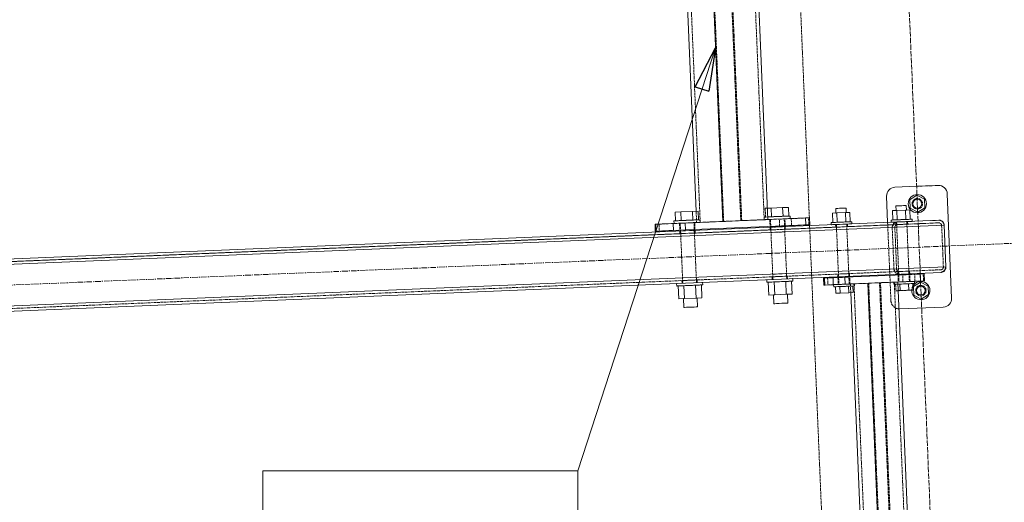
# Model space of a CAD drawing. Header units: millimetres. Extents: x -15129 to 9171, y -18789 to 5877.
# Tile 93 of 256: x -10684 to -9551, y -9820 to -9265. Entities that reach past the tile are written whole.
import ezdxf

# ---------------------------------------------------------------- set-up
doc = ezdxf.new("R2010")
doc.units = ezdxf.units.MM
for name, pattern in [('ACAD_ISO02W100', [15, 12, -3]), ('ACAD_ISO04W100', [30, 24, -3, 0, -3]), ('CENTER', [50.8, 31.75, -6.35, 6.35, -6.35])]:
    doc.linetypes.add(name, pattern=pattern)
for name, color, linetype in [('AS_Belki', 145, 'Continuous'), ('AS_Blachy', 30, 'Continuous'), ('AS_Kotwy', 9, 'Continuous'), ('AS_Sciany betonowe', 252, 'Continuous'), ('AS_Siatki', 72, 'Continuous'), ('AS_Sruby', 9, 'Continuous')]:
    doc.layers.add(name, color=color, linetype=linetype)

msp = doc.modelspace()

# ---------------------------------------------------------------- linework, layer by layer
at = {"color": 7, "lineweight": 13}
msp.add_line((-9883.3, -9296.8), (-10041.5, -9783.4), dxfattribs=at)
at = {"color": 0, "linetype": 'ByBlock', "lineweight": -2}
for p, q in [((-9906.7, -9341.7), (-9883.3, -9296.8)), ((-9883.3, -9296.8), (-9890.8, -9346.9)), ((-9906.7, -9341.7), (-9890.8, -9346.9))]:
    msp.add_line(p, q, dxfattribs=at)
at = {"color": 5, "linetype": 'CENTER', "lineweight": 13, "ltscale": 0.2}
msp.add_line((-12901.4, -9661.9, 76020), (-9523.7, -9521, 38010), dxfattribs=at)
at = {"color": 7, "lineweight": 13}
msp.add_lwpolyline([(-10404.1, -10008.4), (-10041.5, -10008.4), (-10041.5, -9783.4), (-10404.1, -9783.4), (-10404.1, -10008.4)], dxfattribs=at)
at = {"layer": 'AS_Belki', "color": 84, "linetype": 'ACAD_ISO02W100', "lineweight": 13, "ltscale": 0.25}
for p, q in [((-9941.7, -8516.5), (-9900.8, -9497.7)), ((-9873.8, -9496.6), (-9914.8, -8515.4)), ((-9854.1, -9495.7), (-9895, -8514.6)), ((-9853, -9495.7), (-9893.9, -8514.5)), ((-9827.1, -9494.6), (-9868, -8513.5)), ((-9905.5, -9484.9), (-9904.9, -9497.8)), ((-9904.9, -9497.8), (-9873.8, -9496.6)), ((-9901, -9497.7), (-9853, -9495.7)), ((-9854.1, -9495.7), (-9827.1, -9494.6)), ((-9853, -9495.7), (-9823, -9494.4)), ((-9669.6, -9497), (-9671.8, -9497.1)), ((-9669.6, -9497), (-9668.4, -9497)), ((-9668.4, -9497), (-9666.8, -9496.9)), ((-9666.5, -9496.9), (-9666.8, -9496.9)), ((-9666.5, -9496.9), (-9664.1, -9496.8)), ((-9664, -9496.8), (-9664.1, -9496.8)), ((-9664, -9496.8), (-9663.8, -9496.8)), ((-9663, -9496.8), (-9663.8, -9496.8)), ((-9662.3, -9496.7), (-9663, -9496.8)), ((-9663, -9496.8), (-9663, -9496.8)), ((-9662.9, -9496.8), (-9662.8, -9496.8)), ((-9662.9, -9496.8), (-9662.9, -9496.8)), ((-9662.8, -9496.8), (-9662.1, -9496.7)), ((-9662.3, -9496.7), (-9661, -9496.7)), ((-9662, -9499.7), (-9662.1, -9496.7)), ((-9660.9, -9496.7), (-9661, -9496.7)), ((-9657.7, -9496.5), (-9658.9, -9496.6)), ((-9657.2, -9496.5), (-9657.7, -9496.5)), ((-9626.1, -9495.2), (-9634.2, -9495.6)), ((-9924.2, -9507.7), (-9923.3, -9507.6)), ((-9924.2, -9507.7), (-9924.1, -9510.7)), ((-9923.3, -9507.6), (-9917.8, -9507.4)), ((-9917.7, -9510.4), (-9626, -9498.2)), ((-9913.2, -9507.2), (-9907.7, -9507)), ((-9907.7, -9507), (-9907.3, -9507)), ((-9906.8, -9506.9), (-9907.3, -9507)), ((-9819.5, -9506.3), (-9907.1, -9510)), ((-9906.7, -9509.9), (-9906.8, -9506.9)), ((-9820.4, -9503.3), (-9820.2, -9506.3)), ((-9820.4, -9503.3), (-9819.5, -9503.3)), ((-9819.3, -9506.3), (-9820.2, -9506.3)), ((-9819.5, -9503.3), (-9814, -9503.1)), ((-9813.9, -9506.1), (-9819.3, -9506.3)), ((-9809.3, -9502.9), (-9803.9, -9502.6)), ((-9803.8, -9505.6), (-9809.2, -9505.9)), ((-9803.9, -9502.6), (-9803.4, -9502.6)), ((-9803.3, -9505.6), (-9803.8, -9505.6)), ((-9803, -9502.6), (-9803.4, -9502.6)), ((-9744.1, -9503.1), (-9803.3, -9505.6)), ((-9802.9, -9505.6), (-9803.3, -9505.6)), ((-9802.9, -9505.6), (-9803, -9502.6)), ((-9744.9, -9500.2), (-9744.8, -9503.2)), ((-9744.1, -9503.1), (-9744.8, -9503.2)), ((-9739.8, -9503), (-9744.1, -9503.1)), ((-9743.4, -9500.1), (-9739.9, -9500)), ((-9732, -9502.6), (-9736.2, -9502.8)), ((-9732.2, -9499.7), (-9732.1, -9499.6)), ((-9732.1, -9499.6), (-9732.1, -9499.6)), ((-9732.1, -9499.6), (-9731.4, -9499.6)), ((-9731.9, -9502.6), (-9732, -9502.6)), ((-9675.5, -9500.3), (-9731.9, -9502.6)), ((-9731.2, -9502.6), (-9731.9, -9502.6)), ((-9731.2, -9502.6), (-9731.4, -9499.6)), ((-9678.2, -9499.2), (-9679.8, -9503.5)), ((-9679.8, -9503.5), (-9677.8, -9551.4)), ((-9674.1, -9497.2), (-9678.2, -9499.2)), ((-9675.6, -9497.9), (-9678.2, -9499.2)), ((-9676.8, -9503.3), (-9676, -9501.2)), ((-9676.8, -9503.3), (-9676, -9501.2)), ((-9674.8, -9551.3), (-9676.8, -9503.3)), ((-9676, -9501.2), (-9674.7, -9500.6)), ((-9675.7, -9497.3), (-9675.5, -9500.3)), ((-9674.8, -9497.6), (-9675.6, -9497.9)), ((-9674.8, -9500.3), (-9675.5, -9500.3)), ((-9674.1, -9497.2), (-9674.8, -9497.6)), ((-9670.6, -9500.1), (-9674.8, -9500.3)), ((-9674.7, -9500.3), (-9674.8, -9500.3)), ((-9674, -9500.2), (-9674.7, -9500.3)), ((-9674.7, -9500.6), (-9674, -9500.2)), ((-9674.7, -9500.6), (-9674, -9500.2)), ((-9674.2, -9497.2), (-9670.7, -9497.1)), ((-9673, -9497.2), (-9674.1, -9497.2)), ((-9671.8, -9497.1), (-9673, -9497.2)), ((-9667, -9499.9), (-9670.6, -9500.1)), ((-9662.8, -9499.8), (-9667, -9499.9)), ((-9662.8, -9499.8), (-9663.4, -9499.8)), ((-9662.7, -9499.8), (-9662.8, -9499.8)), ((-9662.8, -9499.8), (-9662.7, -9499.8)), ((-9626, -9498.2), (-9662.7, -9499.8)), ((-9662, -9499.7), (-9662.7, -9499.8)), ((-9662.7, -9499.8), (-9662.7, -9499.8)), ((-9626, -9498.2), (-9623.8, -9499)), ((-9623.8, -9499), (-9622.9, -9501.1)), ((-9622.9, -9501.1), (-9620.9, -9549.1)), ((-11612.1, -9581.1), (-9917.7, -9510.4)), ((-9924.1, -9510.7), (-10893.1, -9551.1)), ((-9923.3, -9510.6), (-9924.1, -9510.7)), ((-9923.2, -9510.6), (-9924.1, -9510.7)), ((-9917.7, -9510.4), (-9923.2, -9510.6)), ((-9907.6, -9510), (-9913.1, -9510.2)), ((-9907.1, -9510), (-9907.6, -9510)), ((-9906.7, -9509.9), (-9907.1, -9510)), ((-9803.5, -9508.6), (-9819.3, -9509.3)), ((-11679.7, -9637.9), (-9623.7, -9552.2)), ((-9677.8, -9551.4), (-9675.9, -9555.6)), ((-9673.9, -9553.4), (-9674.8, -9551.3)), ((-9672.5, -9553.9), (-9673.9, -9553.4)), ((-9660.6, -9553.7), (-9661.7, -9553.8)), ((-9659.8, -9553.7), (-9660.6, -9553.7)), ((-9659.6, -9556.7), (-9659.8, -9553.7)), ((-9623.7, -9552.2), (-9631.9, -9552.5)), ((-9621.7, -9551.2), (-9623.7, -9552.2)), ((-9621.7, -9551.2), (-9623.7, -9552.2)), ((-9620.9, -9549.1), (-9621.7, -9551.2)), ((-9620.9, -9549.1), (-9621.7, -9551.2)), ((-9921.8, -9564.6), (-9921.1, -9564.6)), ((-9921.8, -9564.6), (-9921.7, -9567.6)), ((-9921.8, -9564.6), (-9921.4, -9564.6)), ((-9921.1, -9564.6), (-9905.2, -9563.9)), ((-9904.4, -9563.9), (-9905.2, -9563.9)), ((-9904.4, -9563.9), (-9904.9, -9563.9)), ((-9904.3, -9566.9), (-9904.4, -9563.9)), ((-9818, -9560.3), (-9817.2, -9560.2)), ((-9818, -9560.3), (-9817.9, -9563.3)), ((-9818, -9560.3), (-9817.6, -9560.3)), ((-9817.9, -9563.3), (-9817, -9563.2)), ((-9817.3, -9557.3), (-9801.5, -9556.6)), ((-9817.2, -9560.2), (-9801.4, -9559.6)), ((-9801.4, -9559.6), (-9800.6, -9559.6)), ((-9800.6, -9559.6), (-9801.1, -9559.6)), ((-9800.9, -9562.6), (-9800.5, -9562.6)), ((-9800.5, -9562.6), (-9800.6, -9559.6)), ((-9741.7, -9557.1), (-9742.5, -9557.1)), ((-9742.5, -9557.1), (-9742.4, -9560.1)), ((-9742.5, -9557.1), (-9742, -9557.1)), ((-9742.4, -9560.1), (-9741.7, -9560.1)), ((-9741.7, -9557.1), (-9729.8, -9556.6)), ((-9729, -9556.6), (-9729.8, -9556.6)), ((-9729.6, -9559.6), (-9728.9, -9559.6)), ((-9728.9, -9559.6), (-9729, -9556.6)), ((-9675.9, -9555.6), (-9671.6, -9557.2)), ((-9675.9, -9555.6), (-9673.2, -9556.6)), ((-9673.3, -9554.2), (-9672.5, -9554.2)), ((-9673.3, -9554.2), (-9673.2, -9557.2)), ((-9673.3, -9554.2), (-9672.8, -9554.2)), ((-9673.2, -9556.6), (-9672.4, -9556.9)), ((-9673.2, -9557.2), (-9672.5, -9557.2)), ((-9671.7, -9554.2), (-9672.5, -9553.9)), ((-9671.7, -9554.2), (-9672.5, -9553.9)), ((-9672.5, -9554.2), (-9671.7, -9554.2)), ((-9672.4, -9556.9), (-9671.6, -9557.2)), ((-9671.7, -9554.2), (-9667.7, -9554)), ((-9667.7, -9554), (-9661.7, -9553.8)), ((-9660.7, -9556.7), (-9660.5, -9556.7)), ((-9660.5, -9556.7), (-9660.3, -9556.7)), ((-9660.3, -9556.7), (-9659.6, -9556.7)), ((-9921.7, -9567.6), (-9920.8, -9567.6)), ((-9904.8, -9566.9), (-9904.3, -9566.9)), ((-9706.9, -9567.7), (-9727.9, -9568.5)), ((-9727.9, -9568.5), (-9727.5, -9578.5)), ((-9723.8, -9568.4), (-9641.8, -11535.1)), ((-9681.5, -9566.6), (-9708, -9567.7)), ((-9624.7, -11536.9), (-9706.9, -9567.7)), ((-9677.4, -9566.4), (-9694.4, -9567.1)), ((-9612.3, -11536.3), (-9694.4, -9567.1)), ((-9677.4, -9566.4), (-9693.3, -9567.1)), ((-9611.2, -11536.3), (-9693.3, -9567.1)), ((-9673.4, -9566.3), (-9677.4, -9566.4)), ((-9595.3, -11535.6), (-9677.4, -9566.4)), ((-9673.3, -9566.3), (-9673.4, -9566.3))]:
    msp.add_line(p, q, dxfattribs=at)
at = {"layer": 'AS_Belki', "color": 145, "linetype": 'Continuous', "lineweight": 13, "ltscale": 0.25}
for p, q in [((-9874.9, -9496.6), (-9915.9, -8515.5)), ((-9823, -9494.4), (-9863.9, -8513.3)), ((-9945.3, -8529.7), (-9905.5, -9484.9)), ((-11682.1, -9581), (-9626.1, -9495.2)), ((-9621.8, -9496.8), (-9626.1, -9495.2)), ((-9621.8, -9496.8), (-9626.1, -9495.2)), ((-9619.9, -9501), (-9621.8, -9496.8)), ((-9619.9, -9501), (-11687.8, -9587.2)), ((-9617.9, -9548.9), (-9619.9, -9501)), ((-11685.8, -9635.2), (-9617.9, -9548.9)), ((-9623.6, -9555.2), (-9619.5, -9553.2)), ((-9623.6, -9555.2), (-9619.5, -9553.2)), ((-9619.5, -9553.2), (-9617.9, -9548.9)), ((-11679.6, -9640.9), (-9623.6, -9555.2)), ((-9625.8, -11536.9), (-9708, -9567.7)), ((-9591.2, -11535.5), (-9673.3, -9566.3)), ((-9727.5, -9578.5), (-9646.4, -11524.4))]:
    msp.add_line(p, q, dxfattribs=at)
at = {"layer": 'AS_Belki', "color": 84, "linetype": 'ACAD_ISO02W100', "lineweight": 13, "ltscale": 0.25, "extrusion": (0, 0, -1)}
for centre, start, end in [((9625.9, -9501.2), 87.6117, 177.6117), ((9673.8, -9503.2), 357.6117, 87.6117), ((9671.8, -9551.2), 267.6117, 357.6117), ((9623.9, -9549.2), 177.6117, 267.6117)]:
    msp.add_arc(centre, 6, start, end, dxfattribs=at)
at = {"layer": 'AS_Belki', "color": 84, "linetype": 'ACAD_ISO02W100', "lineweight": 13, "ltscale": 0.25}
for centre, start, end in [((-9673.8, -9503.2), 92.3883, 182.3883), ((-9625.9, -9501.2), 2.3883, 92.3883), ((-9671.8, -9551.2), 182.3883, 272.3883), ((-9623.9, -9549.2), 272.3883, 2.3883)]:
    msp.add_arc(centre, 3, start, end, dxfattribs=at)
at = {"layer": 'AS_Blachy', "color": 145, "linetype": 'Continuous', "lineweight": 13, "ltscale": 0.25}
for p, q in [((-9651.2, -9456.2), (-9676.7, -9457.3)), ((-9626.8, -9455.2), (-9651.2, -9456.2)), ((-9686.3, -9467.7), (-9685.1, -9497.7)), ((-9611.4, -9584.7), (-9616.4, -9464.8)), ((-9779.8, -9492.6), (-9918.2, -9498.4)), ((-9775.1, -9492.4), (-9779.8, -9492.6)), ((-9779.4, -9500.6), (-9779.8, -9492.6)), ((-9774.8, -9500.4), (-9775.1, -9492.4)), ((-9952.8, -9499.8), (-9952.5, -9507.8)), ((-9952.8, -9499.8), (-9951.8, -9499.8)), ((-9952.5, -9507.8), (-9951.5, -9507.8)), ((-9951.8, -9499.8), (-9931.8, -9499)), ((-9951.8, -9499.8), (-9951.5, -9507.8)), ((-9951.5, -9507.8), (-9931.5, -9507)), ((-9931.8, -9499), (-9925.8, -9498.7)), ((-9931.5, -9507), (-9931.8, -9499)), ((-9931.5, -9507), (-9925.4, -9506.7)), ((-9918.2, -9498.4), (-9925.8, -9498.7)), ((-9925.4, -9506.7), (-9917.9, -9506.4)), ((-9918.2, -9498.4), (-9917.9, -9506.4)), ((-9917.9, -9506.4), (-9814, -9502.1)), ((-9814, -9502.1), (-9779.4, -9500.6)), ((-9779.4, -9500.6), (-9774.8, -9500.4)), ((-9754.2, -9561.6), (-9758.9, -9561.8)), ((-9758.9, -9561.8), (-9758.5, -9569.8)), ((-9758.9, -9561.8), (-9757.9, -9561.8)), ((-9757.9, -9561.8), (-9747.9, -9561.4)), ((-9757.9, -9561.8), (-9757.5, -9569.8)), ((-9741.5, -9561.1), (-9754.2, -9561.6)), ((-9747.9, -9561.4), (-9741.8, -9561.1)), ((-9747.9, -9561.4), (-9747.6, -9569.4)), ((-9741.6, -9561.1), (-9742.3, -9561.1)), ((-9742.3, -9561.1), (-9741.5, -9561.1)), ((-9741.8, -9561.1), (-9734.2, -9560.8)), ((-9741.6, -9561.1), (-9737.4, -9560.9)), ((-9732.1, -9560.7), (-9737.4, -9560.9)), ((-9647.7, -9557.2), (-9734.2, -9560.8)), ((-9734.2, -9560.8), (-9733.9, -9568.8)), ((-9728.8, -9560.6), (-9732.1, -9560.7)), ((-9729.6, -9560.6), (-9729.5, -9560.6)), ((-9728.8, -9560.6), (-9729.5, -9560.6)), ((-9682.6, -9557.6), (-9682.5, -9558.6)), ((-9672.4, -9558.2), (-9673.1, -9558.2)), ((-9673.1, -9558.2), (-9672.3, -9558.2)), ((-9672.4, -9558.2), (-9668.2, -9558)), ((-9662.9, -9557.8), (-9668.2, -9558)), ((-9659.6, -9557.7), (-9662.9, -9557.8)), ((-9660.1, -9557.7), (-9660.4, -9557.7)), ((-9660.3, -9557.7), (-9660.4, -9557.7)), ((-9659.6, -9557.7), (-9660.3, -9557.7)), ((-9654, -9557.4), (-9660.1, -9557.7)), ((-9654, -9557.4), (-9644.1, -9557)), ((-9647.7, -9557.2), (-9643.1, -9557)), ((-9647.4, -9565.2), (-9647.7, -9557.2)), ((-9647.4, -9565.2), (-9642.7, -9565)), ((-9642.7, -9565), (-9643.1, -9557)), ((-9758.5, -9569.8), (-9757.5, -9569.8)), ((-9757.5, -9569.8), (-9747.6, -9569.4)), ((-9747.6, -9569.4), (-9741.5, -9569.1)), ((-9741.5, -9569.1), (-9736.9, -9568.9)), ((-9736.9, -9568.9), (-9733.9, -9568.8)), ((-9733.9, -9568.8), (-9647.4, -9565.2)), ((-9670.9, -9597.2), (-9621, -9595.1))]:
    msp.add_line(p, q, dxfattribs=at)
at = {"layer": 'AS_Blachy', "color": 84, "linetype": 'ACAD_ISO02W100', "lineweight": 13, "ltscale": 0.25}
for p, q in [((-9626.8, -9455.2), (-9651.2, -9456.2)), ((-9820.7, -9494.3), (-9820.4, -9502.3)), ((-9809.4, -9501.9), (-9809.7, -9493.9)), ((-9804.1, -9493.6), (-9803.4, -9493.6)), ((-9803, -9501.6), (-9803.4, -9493.6)), ((-9797.2, -9493.4), (-9796.1, -9493.3)), ((-9796.1, -9493.3), (-9776.1, -9492.5)), ((-9795.7, -9501.3), (-9796.1, -9493.3)), ((-9776.1, -9492.5), (-9775.1, -9492.4)), ((-9775.8, -9500.5), (-9776.1, -9492.5)), ((-9948.2, -9499.7), (-9952.8, -9499.8)), ((-9951.5, -9507.8), (-9947.8, -9507.6)), ((-9930.4, -9498.9), (-9948.2, -9499.7)), ((-9948.2, -9499.7), (-9947.8, -9507.6)), ((-9947.8, -9507.6), (-9931.5, -9507)), ((-9924.6, -9498.7), (-9924.2, -9506.7)), ((-9924.2, -9506.7), (-9923.8, -9506.6)), ((-9914.4, -9498.2), (-9913.8, -9498.2)), ((-9908.1, -9498), (-9907.2, -9497.9)), ((-9907.3, -9506), (-9906.9, -9505.9)), ((-9906.9, -9505.9), (-9907.2, -9497.9)), ((-9820.4, -9502.3), (-9820, -9502.3)), ((-9814, -9502.1), (-9809.4, -9501.9)), ((-9809.4, -9501.9), (-9807.2, -9501.8)), ((-9807.2, -9501.8), (-9803, -9501.6)), ((-9803.5, -9501.6), (-9803, -9501.6)), ((-9803, -9501.6), (-9801.8, -9501.6)), ((-9801.8, -9501.6), (-9795.7, -9501.3)), ((-9795.7, -9501.3), (-9779.4, -9500.6)), ((-9685.1, -9497.7), (-9682.6, -9557.6)), ((-9685.1, -9497.7), (-9684.9, -9500.7)), ((-9754.2, -9561.6), (-9753.9, -9569.6)), ((-9742.3, -9561.1), (-9742, -9569.1)), ((-9729.6, -9560.6), (-9741.5, -9561.1)), ((-9739.1, -9561), (-9741.5, -9561.1)), ((-9739.1, -9561), (-9733.8, -9560.8)), ((-9729.6, -9560.6), (-9733.8, -9560.8)), ((-9728.5, -9568.6), (-9728.8, -9560.6)), ((-9682.5, -9558.6), (-9681.3, -9587.6)), ((-9673.1, -9558.2), (-9672.8, -9566.2)), ((-9669.9, -9558.1), (-9672.3, -9558.2)), ((-9669.9, -9558.1), (-9668.2, -9558)), ((-9667.7, -9558), (-9660.4, -9557.7)), ((-9667.4, -9566), (-9667.7, -9558)), ((-9660.4, -9557.7), (-9664.5, -9557.9)), ((-9659.3, -9565.7), (-9659.6, -9557.7)), ((-9653.7, -9565.4), (-9654, -9557.4)), ((-9643.7, -9565), (-9653.7, -9565.4)), ((-9643.7, -9565), (-9644.1, -9557)), ((-9642.9, -9557), (-9644.1, -9557)), ((-9642.7, -9565), (-9643.7, -9565)), ((-9643.1, -9557), (-9642.9, -9557)), ((-9753.9, -9569.6), (-9758.5, -9569.8)), ((-9753.9, -9569.6), (-9747.1, -9569.3)), ((-9741.3, -9569.1), (-9742, -9569.1)), ((-9742, -9569.1), (-9741.2, -9569.1)), ((-9741.3, -9569.1), (-9737.1, -9568.9)), ((-9738.7, -9569), (-9741.2, -9569.1)), ((-9738.7, -9569), (-9733.4, -9568.8)), ((-9731.7, -9568.7), (-9737.1, -9568.9)), ((-9737.1, -9568.9), (-9733.9, -9568.8)), ((-9733.4, -9568.8), (-9729.3, -9568.6)), ((-9728.5, -9568.6), (-9731.7, -9568.7)), ((-9729.3, -9568.6), (-9729.2, -9568.6)), ((-9728.5, -9568.6), (-9729.2, -9568.6)), ((-9672.8, -9566.2), (-9672.1, -9566.2)), ((-9672.8, -9566.2), (-9672, -9566.2)), ((-9672.1, -9566.2), (-9667.8, -9566)), ((-9669.5, -9566.1), (-9672, -9566.2)), ((-9669.5, -9566.1), (-9664.2, -9565.9)), ((-9662.5, -9565.8), (-9667.8, -9566)), ((-9659.8, -9565.7), (-9667.4, -9566)), ((-9664.2, -9565.9), (-9660.1, -9565.7)), ((-9659.3, -9565.7), (-9662.5, -9565.8)), ((-9660.1, -9565.7), (-9660, -9565.7)), ((-9660, -9565.7), (-9659.3, -9565.7)), ((-9653.7, -9565.4), (-9659.8, -9565.7))]:
    msp.add_line(p, q, dxfattribs=at)
for centre in [(-9650.9, -9476.2), (-9646.8, -9576.2)]:
    msp.add_circle(centre, 6, dxfattribs=at)
at = {"layer": 'AS_Blachy', "color": 145, "linetype": 'Continuous', "lineweight": 13, "ltscale": 0.25}
for centre, start, end in [((-9676.3, -9467.3), 92.3883, 182.3883), ((-9626.4, -9465.2), 2.3883, 92.3883), ((-9621.4, -9585.1), 272.3883, 2.3883), ((-9671.3, -9587.2), 265.5264, 272.3883)]:
    msp.add_arc(centre, 10, start, end, dxfattribs=at)
at = {"layer": 'AS_Blachy', "color": 84, "linetype": 'ACAD_ISO02W100', "lineweight": 13, "ltscale": 0.25}
msp.add_arc((-9671.3, -9587.2), 10, 182.3883, 265.5264, dxfattribs=at)
at = {"layer": 'AS_Kotwy', "color": 145, "linetype": 'Continuous', "lineweight": 13, "ltscale": 0.25}
for p, q in [((-9651.3, -9466.5), (-9659.6, -9471.7)), ((-9659.2, -9481.5), (-9659.6, -9471.7)), ((-9642.7, -9471), (-9651.3, -9466.5)), ((-9642.2, -9480.8), (-9642.7, -9471)), ((-9659.2, -9481.5), (-9650.5, -9486)), ((-9650.5, -9486), (-9642.2, -9480.8)), ((-9647.2, -9566.4), (-9655.4, -9571.6)), ((-9655, -9581.4), (-9655.4, -9571.6)), ((-9638.5, -9570.9), (-9647.2, -9566.4)), ((-9638.1, -9580.7), (-9638.5, -9570.9)), ((-9655, -9581.4), (-9646.4, -9585.9)), ((-9646.4, -9585.9), (-9638.1, -9580.7))]:
    msp.add_line(p, q, dxfattribs=at)
for centre, radius in [((-9650.9, -9476.2), 10.5), ((-9650.9, -9476.2), 5), ((-9646.8, -9576.2), 5)]:
    msp.add_circle(centre, radius, dxfattribs=at)
msp.add_arc((-9646.8, -9576.2), 10.5, 176.8977, 149.4385, dxfattribs=at)
at = {"layer": 'AS_Kotwy', "color": 84, "linetype": 'ACAD_ISO02W100', "lineweight": 13, "ltscale": 0.25}
msp.add_arc((-9646.8, -9576.2), 10.5, 149.4385, 176.8977, dxfattribs=at)
at = {"layer": 'AS_Sciany betonowe', "color": 145, "linetype": 'ACAD_ISO02W100', "lineweight": 13, "ltscale": 0.25}
for p, q in [((-9775.2, -9492.4), (-9816.2, -8511.3)), ((-9774.9, -9501.4), (-9774.9, -9500.4)), ((-9689.4, -11548.6), (-9772.4, -9561.4))]:
    msp.add_line(p, q, dxfattribs=at)
at = {"layer": 'AS_Sciany betonowe', "color": 84, "linetype": 'ACAD_ISO02W100', "lineweight": 13, "ltscale": 0.25}
for p, q in [((-9774.9, -9500.4), (-9775.2, -9492.4)), ((-9772.4, -9561.4), (-9774.9, -9501.4))]:
    msp.add_line(p, q, dxfattribs=at)
at = {"layer": 'AS_Siatki', "color": 20, "linetype": 'ACAD_ISO04W100', "lineweight": 13, "ltscale": 0.25}
msp.add_line((-9335.6, -17029.2), (-10009.1, -894.7), dxfattribs=at)
at = {"layer": 'AS_Sruby', "color": 145, "linetype": 'Continuous', "lineweight": 13, "ltscale": 0.25}
for p, q in [((-9923.1, -9485.6), (-9929.8, -9485.9)), ((-9909.7, -9485), (-9923.1, -9485.6)), ((-9923.1, -9485.6), (-9922.7, -9495.6)), ((-9903.1, -9484.8), (-9909.7, -9485)), ((-9909.7, -9485), (-9909.3, -9495)), ((-9902.6, -9494.7), (-9903.1, -9484.8)), ((-9819.3, -9481.3), (-9823.6, -9481.4)), ((-9805.9, -9480.7), (-9819.3, -9481.3)), ((-9819.3, -9481.3), (-9818.9, -9491.3)), ((-9799.2, -9480.4), (-9805.9, -9480.7)), ((-9805.9, -9480.7), (-9805.5, -9490.7)), ((-9798.8, -9490.4), (-9799.2, -9480.4)), ((-9744.1, -9481.6), (-9744.8, -9481.7)), ((-9744.8, -9481.7), (-9744.6, -9486.9)), ((-9742.5, -9481.6), (-9744.1, -9481.6)), ((-9740.4, -9481.5), (-9742.5, -9481.6)), ((-9738.1, -9481.4), (-9740.4, -9481.5)), ((-9735.9, -9481.3), (-9738.1, -9481.4)), ((-9734.1, -9481.2), (-9735.9, -9481.3)), ((-9733.1, -9481.2), (-9734.1, -9481.2)), ((-9732.9, -9481.2), (-9733.1, -9481.2)), ((-9732.7, -9486.4), (-9732.9, -9481.2)), ((-9674.5, -9483.9), (-9679.5, -9484.1)), ((-9679.5, -9484.1), (-9679, -9494.9)), ((-9674.9, -9478.7), (-9675.6, -9478.8)), ((-9675.6, -9478.8), (-9675.4, -9484)), ((-9673.3, -9478.7), (-9674.9, -9478.7)), ((-9664.4, -9483.5), (-9674.5, -9483.9)), ((-9674.5, -9483.9), (-9674, -9494.7)), ((-9671.2, -9478.6), (-9673.3, -9478.7)), ((-9668.9, -9478.5), (-9671.2, -9478.6)), ((-9666.7, -9478.4), (-9668.9, -9478.5)), ((-9664.9, -9478.3), (-9666.7, -9478.4)), ((-9663.9, -9478.3), (-9664.9, -9478.3)), ((-9659.4, -9483.3), (-9664.4, -9483.5)), ((-9664.4, -9483.5), (-9664, -9494.3)), ((-9663.7, -9478.3), (-9663.9, -9478.3)), ((-9663.5, -9483.5), (-9663.7, -9478.3)), ((-9659, -9494.1), (-9659.4, -9483.3)), ((-9931, -9495.9), (-9930.8, -9498.9)), ((-9930.9, -9495.9), (-9931, -9495.9)), ((-9930.9, -9495.9), (-9930.2, -9495.9)), ((-9930.2, -9495.9), (-9929, -9495.8)), ((-9929.8, -9485.9), (-9929.4, -9495.9)), ((-9929, -9495.8), (-9927.3, -9495.8)), ((-9927.3, -9495.8), (-9925.1, -9495.7)), ((-9925.1, -9495.7), (-9922.6, -9495.6)), ((-9922.6, -9495.6), (-9919.9, -9495.5)), ((-9919.9, -9495.5), (-9917, -9495.3)), ((-9917, -9495.3), (-9914, -9495.2)), ((-9914, -9495.2), (-9911.2, -9495.1)), ((-9911.2, -9495.1), (-9908.5, -9495)), ((-9908.5, -9495), (-9906.1, -9494.9)), ((-9906.1, -9494.9), (-9904.1, -9494.8)), ((-9904.1, -9494.8), (-9902.6, -9494.7)), ((-9902.6, -9494.7), (-9901.5, -9494.7)), ((-9901.5, -9494.7), (-9901.1, -9494.7)), ((-9900.9, -9497.7), (-9901.1, -9494.7)), ((-9823.2, -9491.4), (-9821.3, -9491.4)), ((-9821.3, -9491.4), (-9818.8, -9491.3)), ((-9818.8, -9491.3), (-9816.1, -9491.1)), ((-9816.1, -9491.1), (-9813.2, -9491)), ((-9813.2, -9491), (-9810.2, -9490.9)), ((-9810.2, -9490.9), (-9807.4, -9490.8)), ((-9807.4, -9490.8), (-9804.7, -9490.7)), ((-9804.7, -9490.7), (-9802.3, -9490.6)), ((-9802.3, -9490.6), (-9800.3, -9490.5)), ((-9800.3, -9490.5), (-9798.7, -9490.4)), ((-9798.7, -9490.4), (-9797.7, -9490.4)), ((-9797.7, -9490.4), (-9797.2, -9490.4)), ((-9797.1, -9493.3), (-9797.2, -9490.4)), ((-9743.7, -9486.8), (-9748.7, -9487)), ((-9748.7, -9487), (-9748.2, -9497.8)), ((-9733.7, -9486.4), (-9743.7, -9486.8)), ((-9743.7, -9486.8), (-9743.2, -9497.6)), ((-9728.7, -9486.2), (-9733.7, -9486.4)), ((-9733.7, -9486.4), (-9733.2, -9497.2)), ((-9730.3, -9497.1), (-9728.7, -9497)), ((-9728.2, -9497), (-9728.7, -9486.2)), ((-9728.7, -9497), (-9727.5, -9497)), ((-9727.5, -9497), (-9726.6, -9496.9)), ((-9726.6, -9496.9), (-9726.3, -9496.9)), ((-9726.2, -9499.4), (-9726.3, -9496.9)), ((-9681, -9495), (-9680.9, -9497.5)), ((-9681, -9495), (-9680.9, -9495)), ((-9680.9, -9495), (-9680.4, -9495)), ((-9680.4, -9495), (-9679.4, -9494.9)), ((-9679.4, -9494.9), (-9678, -9494.9)), ((-9678, -9494.9), (-9676.3, -9494.8)), ((-9676.3, -9494.8), (-9674.3, -9494.7)), ((-9674.3, -9494.7), (-9672.1, -9494.6)), ((-9672.1, -9494.6), (-9669.8, -9494.5)), ((-9669.8, -9494.5), (-9667.4, -9494.4)), ((-9667.4, -9494.4), (-9665.1, -9494.4)), ((-9665.1, -9494.4), (-9663, -9494.3)), ((-9663, -9494.3), (-9661.1, -9494.2)), ((-9661.1, -9494.2), (-9659.5, -9494.1)), ((-9659.5, -9494.1), (-9658.2, -9494.1)), ((-9658.2, -9494.1), (-9657.4, -9494)), ((-9657.4, -9494), (-9657, -9494)), ((-9656.9, -9496.5), (-9657, -9494)), ((-9923.5, -9506.6), (-9923.4, -9507.6)), ((-9907.6, -9507), (-9907.6, -9506)), ((-9819.6, -9502.3), (-9819.6, -9503.3)), ((-9803.7, -9502.6), (-9803.8, -9501.6)), ((-9750.2, -9497.9), (-9750.1, -9500.4)), ((-9750.2, -9497.9), (-9750.1, -9497.9)), ((-9750.1, -9497.9), (-9749.6, -9497.9)), ((-9749.6, -9497.9), (-9748.6, -9497.8)), ((-9748.6, -9497.8), (-9747.2, -9497.8)), ((-9747.2, -9497.8), (-9745.5, -9497.7)), ((-9745.5, -9497.7), (-9743.5, -9497.6)), ((-9743.5, -9497.6), (-9741.3, -9497.5)), ((-9741.3, -9497.5), (-9739, -9497.4)), ((-9739, -9497.4), (-9736.7, -9497.3)), ((-9736.7, -9497.3), (-9734.4, -9497.2)), ((-9734.4, -9497.2), (-9732.2, -9497.2)), ((-9732.2, -9497.2), (-9730.3, -9497.1)), ((-9824.1, -9563.5), (-9824, -9566.5)), ((-9794.1, -9565.3), (-9794.2, -9562.3)), ((-9741.6, -9560.1), (-9741.5, -9561.1)), ((-9729.6, -9560.6), (-9729.7, -9559.6)), ((-9672.3, -9557.2), (-9672.3, -9558.2)), ((-9660.4, -9557.7), (-9660.5, -9556.7)), ((-9928, -9567.9), (-9927.8, -9570.9)), ((-9927.8, -9570.9), (-9927.7, -9570.9)), ((-9927.1, -9570.8), (-9927.7, -9570.9)), ((-9925.9, -9570.8), (-9927.1, -9570.8)), ((-9926.2, -9570.8), (-9925.6, -9585.6)), ((-9924.1, -9570.7), (-9925.9, -9570.8)), ((-9922, -9570.6), (-9924.1, -9570.7)), ((-9919.5, -9570.5), (-9922, -9570.6)), ((-9919.6, -9570.5), (-9918.9, -9585.3)), ((-9916.8, -9570.4), (-9919.5, -9570.5)), ((-9913.9, -9570.3), (-9916.8, -9570.4)), ((-9910.9, -9570.2), (-9913.9, -9570.3)), ((-9908.1, -9570), (-9910.9, -9570.2)), ((-9905.4, -9569.9), (-9908.1, -9570)), ((-9906.2, -9570), (-9905.6, -9584.8)), ((-9903, -9569.8), (-9905.4, -9569.9)), ((-9901, -9569.7), (-9903, -9569.8)), ((-9899.4, -9569.7), (-9901, -9569.7)), ((-9898.9, -9584.5), (-9899.5, -9569.7)), ((-9898.4, -9569.6), (-9899.4, -9569.7)), ((-9897.9, -9569.6), (-9898.4, -9569.6)), ((-9897.9, -9569.6), (-9898, -9566.6)), ((-9824, -9566.5), (-9823.9, -9566.5)), ((-9823.2, -9566.5), (-9823.9, -9566.5)), ((-9822, -9566.5), (-9823.2, -9566.5)), ((-9822.4, -9566.5), (-9821.8, -9581.3)), ((-9820.3, -9566.4), (-9822, -9566.5)), ((-9818.2, -9566.3), (-9820.3, -9566.4)), ((-9815.7, -9566.2), (-9818.2, -9566.3)), ((-9812.9, -9566.1), (-9815.7, -9566.2)), ((-9815.7, -9566.2), (-9815.1, -9581)), ((-9810, -9566), (-9812.9, -9566.1)), ((-9807.1, -9565.8), (-9810, -9566)), ((-9804.2, -9565.7), (-9807.1, -9565.8)), ((-9801.6, -9565.6), (-9804.2, -9565.7)), ((-9802.4, -9565.6), (-9801.7, -9580.4)), ((-9799.2, -9565.5), (-9801.6, -9565.6)), ((-9797.2, -9565.4), (-9799.2, -9565.5)), ((-9795.6, -9565.4), (-9797.2, -9565.4)), ((-9795.1, -9580.1), (-9795.7, -9565.4)), ((-9794.6, -9565.3), (-9795.6, -9565.4)), ((-9794.1, -9565.3), (-9794.6, -9565.3)), ((-9747.2, -9569.3), (-9747.1, -9571.8)), ((-9747.1, -9571.8), (-9747, -9571.8)), ((-9747, -9571.8), (-9746.5, -9571.8)), ((-9745.5, -9571.8), (-9746.5, -9571.8)), ((-9744.2, -9571.7), (-9745.5, -9571.8)), ((-9745.1, -9571.8), (-9744.8, -9579.2)), ((-9742.4, -9571.6), (-9744.2, -9571.7)), ((-9740.4, -9571.6), (-9742.4, -9571.6)), ((-9738.2, -9571.5), (-9740.4, -9571.6)), ((-9740.1, -9571.5), (-9739.8, -9579)), ((-9735.9, -9571.4), (-9738.2, -9571.5)), ((-9733.6, -9571.3), (-9735.9, -9571.4)), ((-9731.3, -9571.2), (-9733.6, -9571.3)), ((-9729.1, -9571.1), (-9731.3, -9571.2)), ((-9730.1, -9571.1), (-9729.8, -9578.6)), ((-9727.2, -9571), (-9729.1, -9571.1)), ((-9725.6, -9570.9), (-9727.2, -9571)), ((-9724.4, -9570.9), (-9725.6, -9570.9)), ((-9724.8, -9578.4), (-9725.1, -9570.9)), ((-9723.6, -9570.9), (-9724.4, -9570.9)), ((-9723.2, -9570.8), (-9723.6, -9570.9)), ((-9723.2, -9570.8), (-9723.3, -9568.3)), ((-9671.2, -9568.7), (-9673.2, -9568.8)), ((-9673.2, -9568.8), (-9673.2, -9568.8)), ((-9672.9, -9576.2), (-9670.6, -9576.2)), ((-9669, -9568.6), (-9671.2, -9568.7)), ((-9670.9, -9568.7), (-9670.6, -9576.2)), ((-9670.6, -9576.2), (-9660.6, -9575.7)), ((-9666.7, -9568.5), (-9669, -9568.6)), ((-9664.4, -9568.4), (-9666.7, -9568.5)), ((-9662.1, -9568.3), (-9664.4, -9568.4)), ((-9659.9, -9568.2), (-9662.1, -9568.3)), ((-9660.9, -9568.2), (-9660.6, -9575.7)), ((-9660.6, -9575.7), (-9655.6, -9575.5)), ((-9658, -9568.1), (-9659.9, -9568.2)), ((-9656.4, -9568.1), (-9658, -9568.1)), ((-9655.2, -9568), (-9656.4, -9568.1)), ((-9655.6, -9575.5), (-9655.9, -9568)), ((-9654.3, -9568), (-9655.2, -9568)), ((-9654, -9568), (-9654.3, -9568)), ((-9654, -9568), (-9654.1, -9565.5)), ((-9925.6, -9585.6), (-9918.9, -9585.3)), ((-9920.2, -9585.4), (-9919.8, -9595.6)), ((-9918.9, -9585.3), (-9905.6, -9584.8)), ((-9905.6, -9584.8), (-9898.9, -9584.5)), ((-9903.9, -9594.9), (-9904.3, -9584.7)), ((-9821.8, -9581.3), (-9815.1, -9581)), ((-9816.4, -9581), (-9815.9, -9591.2)), ((-9815.1, -9581), (-9801.7, -9580.4)), ((-9801.7, -9580.4), (-9795.1, -9580.1)), ((-9800.1, -9590.6), (-9800.5, -9580.4)), ((-9744.8, -9579.2), (-9739.8, -9579)), ((-9739.8, -9579), (-9729.8, -9578.6)), ((-9729.8, -9578.6), (-9724.8, -9578.4)), ((-9919.8, -9595.6), (-9918.8, -9595.5)), ((-9918.8, -9595.5), (-9916.7, -9595.4)), ((-9916.7, -9595.4), (-9913.9, -9595.3)), ((-9913.9, -9595.3), (-9910.8, -9595.2)), ((-9910.8, -9595.2), (-9907.8, -9595.1)), ((-9907.8, -9595.1), (-9905.5, -9595)), ((-9905.5, -9595), (-9904.1, -9594.9)), ((-9904.1, -9594.9), (-9903.9, -9594.9)), ((-9815.9, -9591.2), (-9814.9, -9591.2)), ((-9814.9, -9591.2), (-9812.9, -9591.1)), ((-9812.9, -9591.1), (-9810.1, -9591)), ((-9810.1, -9591), (-9807, -9590.8)), ((-9807, -9590.8), (-9804, -9590.7)), ((-9804, -9590.7), (-9801.7, -9590.6)), ((-9801.7, -9590.6), (-9800.3, -9590.6)), ((-9800.3, -9590.6), (-9800.1, -9590.6))]:
    msp.add_line(p, q, dxfattribs=at)
at = {"layer": 'AS_Sruby', "color": 84, "linetype": 'ACAD_ISO02W100', "lineweight": 13, "ltscale": 0.25}
for p, q in [((-9819.3, -9481.3), (-9826, -9481.5)), ((-9823.6, -9481.4), (-9826, -9481.5)), ((-9826, -9481.5), (-9825.5, -9491.5)), ((-9744.7, -9481.7), (-9744.8, -9481.7)), ((-9732.9, -9481.2), (-9733.1, -9481.2)), ((-9675.5, -9478.8), (-9675.6, -9478.8)), ((-9675.4, -9484), (-9675.2, -9484)), ((-9663.7, -9478.3), (-9663.9, -9478.3)), ((-9663.7, -9483.5), (-9663.5, -9483.5)), ((-9931, -9495.9), (-9930.5, -9495.9)), ((-9930.5, -9495.9), (-9929.4, -9495.9)), ((-9929.4, -9495.9), (-9922.7, -9495.6)), ((-9929.4, -9495.9), (-9929.4, -9495.9)), ((-9922.7, -9495.6), (-9920.4, -9495.5)), ((-9922.7, -9495.6), (-9922.6, -9495.6)), ((-9920.4, -9495.5), (-9913.8, -9495.2)), ((-9913.8, -9495.2), (-9910.3, -9495.1)), ((-9910.3, -9495.1), (-9909.3, -9495)), ((-9909.4, -9495), (-9906.9, -9494.9)), ((-9909.3, -9495), (-9907.2, -9494.9)), ((-9907.2, -9494.9), (-9902.6, -9494.7)), ((-9906.9, -9494.9), (-9904.7, -9494.8)), ((-9904.7, -9494.8), (-9903, -9494.8)), ((-9903, -9494.8), (-9901.8, -9494.7)), ((-9901.8, -9494.7), (-9901.1, -9494.7)), ((-9901.1, -9494.7), (-9901.1, -9494.7)), ((-9827.1, -9491.6), (-9827, -9494.6)), ((-9827.1, -9491.6), (-9826.6, -9491.6)), ((-9827, -9491.6), (-9827.1, -9491.6)), ((-9827, -9491.6), (-9826.4, -9491.6)), ((-9826.5, -9494.6), (-9827, -9494.6)), ((-9827, -9494.6), (-9826.9, -9494.6)), ((-9826.9, -9494.6), (-9826.2, -9494.6)), ((-9826.6, -9491.6), (-9825.6, -9491.5)), ((-9826.4, -9491.6), (-9825.2, -9491.5)), ((-9826.2, -9494.6), (-9825.7, -9494.5)), ((-9825.7, -9494.5), (-9825, -9494.5)), ((-9825.6, -9491.5), (-9825.5, -9491.5)), ((-9825.5, -9491.5), (-9818.9, -9491.3)), ((-9825.5, -9491.5), (-9823.2, -9491.4)), ((-9825.2, -9491.5), (-9823.4, -9491.4)), ((-9825, -9494.5), (-9823.3, -9494.4)), ((-9823.4, -9491.4), (-9823.2, -9491.4)), ((-9823.3, -9494.4), (-9823.1, -9494.4)), ((-9823.2, -9491.4), (-9818.9, -9491.3)), ((-9823.1, -9494.4), (-9821.2, -9494.4)), ((-9821.2, -9494.4), (-9818.7, -9494.2)), ((-9820, -9494.3), (-9819.6, -9502.3)), ((-9819.8, -9494.3), (-9820, -9494.3)), ((-9818.9, -9491.3), (-9816.6, -9491.2)), ((-9818.9, -9491.3), (-9818.8, -9491.3)), ((-9818.7, -9494.2), (-9815.9, -9494.1)), ((-9816.6, -9491.2), (-9810, -9490.9)), ((-9815.9, -9494.1), (-9813, -9494)), ((-9811.1, -9493.9), (-9810, -9493.9)), ((-9810, -9490.9), (-9806.4, -9490.7)), ((-9810, -9493.9), (-9807.2, -9493.8)), ((-9807.2, -9493.8), (-9805.1, -9493.7)), ((-9806.4, -9490.7), (-9805.5, -9490.7)), ((-9805.5, -9490.7), (-9803, -9490.6)), ((-9805.1, -9493.7), (-9804.1, -9493.6)), ((-9804.1, -9493.6), (-9804.3, -9493.7)), ((-9803.8, -9501.6), (-9804.1, -9493.6)), ((-9803.4, -9493.6), (-9802.9, -9493.6)), ((-9803, -9490.6), (-9800.9, -9490.5)), ((-9802.9, -9493.6), (-9800.8, -9493.5)), ((-9800.9, -9490.5), (-9799.2, -9490.4)), ((-9800.8, -9493.5), (-9799.1, -9493.4)), ((-9800.5, -9490.5), (-9800.1, -9490.5)), ((-9800.1, -9490.5), (-9798.8, -9490.4)), ((-9799.2, -9490.4), (-9798, -9490.4)), ((-9799.1, -9493.4), (-9797.9, -9493.4)), ((-9798, -9490.4), (-9797.3, -9490.4)), ((-9797.9, -9493.4), (-9797.2, -9493.4)), ((-9797.1, -9493.3), (-9797.6, -9493.4)), ((-9797.3, -9490.4), (-9797.2, -9490.4)), ((-9797.2, -9493.4), (-9797.1, -9493.3)), ((-9744.6, -9486.9), (-9744.5, -9486.9)), ((-9732.9, -9486.4), (-9732.7, -9486.4)), ((-9727.5, -9497), (-9726.9, -9496.9)), ((-9726.9, -9496.9), (-9726.3, -9496.9)), ((-9726.3, -9496.9), (-9726.3, -9496.9)), ((-9681, -9495), (-9680.6, -9495)), ((-9680.6, -9495), (-9679.8, -9495)), ((-9674, -9494.7), (-9670, -9494.6)), ((-9670, -9494.6), (-9669.3, -9494.5)), ((-9669.3, -9494.5), (-9664, -9494.3)), ((-9667.3, -9496.9), (-9665.2, -9496.9)), ((-9665.2, -9496.9), (-9663.7, -9496.8)), ((-9663.7, -9496.8), (-9663, -9496.8)), ((-9663.1, -9496.8), (-9663, -9496.8)), ((-9660.5, -9556.7), (-9663, -9496.8)), ((-9663, -9496.8), (-9663, -9496.8)), ((-9662.1, -9496.7), (-9661.6, -9496.7)), ((-9661.6, -9496.7), (-9659.9, -9496.6)), ((-9659.9, -9496.6), (-9658.5, -9496.6)), ((-9658.5, -9496.6), (-9657.5, -9496.5)), ((-9658.2, -9494.1), (-9657.6, -9494)), ((-9657.6, -9494), (-9657.1, -9494)), ((-9657.5, -9496.5), (-9657, -9496.5)), ((-9657.3, -9496.5), (-9656.9, -9496.5)), ((-9657.1, -9494), (-9657, -9494)), ((-9656.9, -9496.5), (-9657, -9496.5)), ((-9930.4, -9498.9), (-9930.8, -9498.9)), ((-9930.8, -9498.9), (-9930.7, -9498.9)), ((-9929.3, -9498.9), (-9930.4, -9498.9)), ((-9927.8, -9498.8), (-9929.3, -9498.9)), ((-9925.8, -9498.7), (-9927.8, -9498.8)), ((-9925.8, -9498.7), (-9925, -9498.7)), ((-9925, -9498.7), (-9924.3, -9498.7)), ((-9924.3, -9498.7), (-9922.5, -9498.6)), ((-9923.8, -9498.6), (-9923.5, -9506.6)), ((-9923.6, -9498.6), (-9923.8, -9498.6)), ((-9923.4, -9507.6), (-9920.9, -9567.6)), ((-9922.5, -9498.6), (-9922.3, -9498.6)), ((-9922.3, -9498.6), (-9919.8, -9498.5)), ((-9919.8, -9498.5), (-9916.9, -9498.3)), ((-9914.9, -9498.3), (-9914.4, -9498.2)), ((-9913.8, -9498.2), (-9911, -9498.1)), ((-9911, -9498.1), (-9909, -9498)), ((-9909, -9498), (-9908.1, -9498)), ((-9908, -9498), (-9908.2, -9498)), ((-9907.6, -9506), (-9908, -9498)), ((-9905.1, -9566.9), (-9907.6, -9507)), ((-9907.2, -9497.9), (-9906.8, -9497.9)), ((-9906.8, -9497.9), (-9904.6, -9497.8)), ((-9904.6, -9497.8), (-9902.9, -9497.8)), ((-9902.9, -9497.8), (-9901.7, -9497.7)), ((-9901.7, -9497.7), (-9901, -9497.7)), ((-9901.4, -9497.7), (-9901.5, -9497.7)), ((-9900.9, -9497.7), (-9901.4, -9497.7)), ((-9901, -9497.7), (-9900.9, -9497.7)), ((-9819.6, -9503.3), (-9817.1, -9563.2)), ((-9801.2, -9562.6), (-9803.7, -9502.6)), ((-9750.2, -9497.9), (-9749.8, -9497.9)), ((-9750.1, -9500.4), (-9750.1, -9500.4)), ((-9750.1, -9500.4), (-9749.7, -9500.4)), ((-9750.1, -9500.4), (-9750, -9500.4)), ((-9750, -9500.4), (-9749.7, -9500.4)), ((-9749.8, -9497.9), (-9749, -9497.8)), ((-9749.7, -9500.4), (-9749.5, -9500.4)), ((-9749.5, -9500.4), (-9748.5, -9500.3)), ((-9748.5, -9500.3), (-9747.9, -9500.3)), ((-9748.2, -9497.8), (-9746, -9497.7)), ((-9747.9, -9500.3), (-9747.1, -9500.3)), ((-9747.1, -9500.3), (-9745.4, -9500.2)), ((-9746, -9497.7), (-9744.9, -9497.7)), ((-9745.4, -9500.2), (-9743.4, -9500.1)), ((-9744.9, -9497.7), (-9743.2, -9497.6)), ((-9744.1, -9500.1), (-9741.6, -9560.1)), ((-9744.1, -9500.1), (-9743.9, -9500.1)), ((-9743.2, -9497.6), (-9742.2, -9497.6)), ((-9739.9, -9500), (-9739.7, -9500)), ((-9738.3, -9497.4), (-9735.7, -9497.3)), ((-9736.6, -9499.8), (-9734.5, -9499.7)), ((-9734.5, -9499.7), (-9732.9, -9499.7)), ((-9733.5, -9497.2), (-9733.2, -9497.2)), ((-9732.9, -9499.7), (-9732.2, -9499.7)), ((-9732.3, -9499.7), (-9732.2, -9499.7)), ((-9729.7, -9559.6), (-9732.2, -9499.7)), ((-9731.4, -9499.6), (-9730.8, -9499.6)), ((-9730.8, -9499.6), (-9729.1, -9499.5)), ((-9729.1, -9499.5), (-9727.7, -9499.5)), ((-9727.7, -9499.5), (-9726.8, -9499.4)), ((-9726.8, -9499.4), (-9726.2, -9499.4)), ((-9726.5, -9499.4), (-9726.2, -9499.4)), ((-9726.2, -9499.4), (-9726.2, -9499.4)), ((-9680.9, -9497.5), (-9680.5, -9497.5)), ((-9680.8, -9497.5), (-9680.9, -9497.5)), ((-9680.8, -9497.5), (-9680.3, -9497.5)), ((-9680.3, -9497.5), (-9679.3, -9497.4)), ((-9679.3, -9497.4), (-9678.7, -9497.4)), ((-9678.7, -9497.4), (-9677.9, -9497.4)), ((-9677.9, -9497.4), (-9676.2, -9497.3)), ((-9676.2, -9497.3), (-9676.1, -9497.3)), ((-9676.1, -9497.3), (-9674.2, -9497.2)), ((-9674.8, -9497.3), (-9672.3, -9557.2)), ((-9674.8, -9497.3), (-9674.7, -9497.3)), ((-9670.7, -9497.1), (-9670.4, -9497.1)), ((-9824, -9563.5), (-9824.1, -9563.5)), ((-9816.9, -9563.2), (-9817.1, -9563.2)), ((-9801.2, -9562.6), (-9801.5, -9562.6)), ((-9794.2, -9562.3), (-9794.4, -9562.3)), ((-9794.2, -9562.3), (-9794.3, -9562.3)), ((-9741.5, -9561.1), (-9741.2, -9569.1)), ((-9729.3, -9568.6), (-9729.6, -9560.6)), ((-9672.3, -9558.2), (-9672, -9566.2)), ((-9660.1, -9565.7), (-9660.4, -9557.7)), ((-9927.9, -9567.9), (-9928, -9567.9)), ((-9927.4, -9570.8), (-9927.8, -9570.9)), ((-9926.3, -9570.8), (-9927.4, -9570.8)), ((-9924.8, -9570.7), (-9926.3, -9570.8)), ((-9919.6, -9570.5), (-9926.2, -9570.8)), ((-9922.8, -9570.7), (-9924.8, -9570.7)), ((-9920.4, -9570.6), (-9922.8, -9570.7)), ((-9920.7, -9567.6), (-9920.9, -9567.6)), ((-9917.7, -9570.4), (-9920.4, -9570.6)), ((-9906.2, -9570), (-9919.6, -9570.5)), ((-9917.2, -9570.4), (-9919.6, -9570.5)), ((-9906.2, -9570), (-9908.1, -9570)), ((-9899.5, -9569.7), (-9906.2, -9570)), ((-9903.8, -9569.9), (-9906.2, -9570)), ((-9905.1, -9566.9), (-9905.3, -9566.9)), ((-9901.6, -9569.8), (-9903.8, -9569.9)), ((-9899.9, -9569.7), (-9901.6, -9569.8)), ((-9898.7, -9569.7), (-9899.9, -9569.7)), ((-9898, -9569.6), (-9898.7, -9569.7)), ((-9898, -9566.6), (-9898.1, -9566.6)), ((-9898, -9569.6), (-9897.9, -9569.6)), ((-9823.5, -9566.5), (-9824, -9566.5)), ((-9822.5, -9566.5), (-9823.5, -9566.5)), ((-9820.9, -9566.4), (-9822.5, -9566.5)), ((-9821.4, -9566.4), (-9822.4, -9566.5)), ((-9821.4, -9566.4), (-9822.4, -9566.5)), ((-9816.3, -9566.2), (-9821.4, -9566.4)), ((-9818.9, -9566.3), (-9820.9, -9566.4)), ((-9816.5, -9566.2), (-9818.9, -9566.3)), ((-9813.9, -9566.1), (-9816.5, -9566.2)), ((-9815.7, -9566.2), (-9816.3, -9566.2)), ((-9815.7, -9566.2), (-9816.3, -9566.2)), ((-9802.4, -9565.6), (-9815.7, -9566.2)), ((-9811, -9566), (-9813.9, -9566.1)), ((-9802.4, -9565.6), (-9804.2, -9565.7)), ((-9795.7, -9565.4), (-9802.4, -9565.6)), ((-9795.7, -9565.4), (-9802.4, -9565.6)), ((-9799.9, -9565.5), (-9802.4, -9565.6)), ((-9797.8, -9565.4), (-9799.9, -9565.5)), ((-9796.1, -9565.4), (-9797.8, -9565.4)), ((-9794.9, -9565.3), (-9796.1, -9565.4)), ((-9794.2, -9565.3), (-9794.9, -9565.3)), ((-9794.2, -9565.3), (-9794.1, -9565.3)), ((-9746.8, -9569.3), (-9747.2, -9569.3)), ((-9747.1, -9569.3), (-9747.2, -9569.3)), ((-9747.1, -9569.3), (-9746.6, -9569.3)), ((-9746.7, -9571.8), (-9747.1, -9571.8)), ((-9746, -9569.3), (-9746.8, -9569.3)), ((-9746.5, -9571.8), (-9746.7, -9571.8)), ((-9746.6, -9569.3), (-9745.6, -9569.3)), ((-9744.8, -9569.2), (-9746, -9569.3)), ((-9745.6, -9569.3), (-9744.3, -9569.2)), ((-9741.9, -9571.6), (-9745.1, -9571.8)), ((-9743.1, -9569.2), (-9744.8, -9569.2)), ((-9744.3, -9569.2), (-9742.5, -9569.1)), ((-9741.2, -9569.1), (-9743.1, -9569.2)), ((-9742.5, -9569.1), (-9740.5, -9569.1)), ((-9740.1, -9571.5), (-9741.9, -9571.6)), ((-9741.2, -9569.1), (-9741, -9569.1)), ((-9741, -9569.1), (-9741.2, -9569.1)), ((-9740.5, -9569.1), (-9741, -9569.1)), ((-9738.3, -9569), (-9740.5, -9569.1)), ((-9740.5, -9569.1), (-9740.4, -9569.1)), ((-9740.4, -9569.1), (-9738.9, -9569)), ((-9739.1, -9571.5), (-9740.1, -9571.5)), ((-9735.4, -9571.3), (-9739.1, -9571.5)), ((-9738.9, -9569), (-9737.1, -9568.9)), ((-9736, -9568.9), (-9738.3, -9569)), ((-9733.7, -9568.8), (-9736, -9568.9)), ((-9732.7, -9571.2), (-9735.4, -9571.3)), ((-9731.4, -9568.7), (-9733.7, -9568.8)), ((-9730.1, -9571.1), (-9732.7, -9571.2)), ((-9729.2, -9568.6), (-9731.4, -9568.7)), ((-9727.4, -9571), (-9730.1, -9571.1)), ((-9729.3, -9568.6), (-9729.3, -9568.6)), ((-9727.3, -9568.5), (-9729.2, -9568.6)), ((-9725.1, -9570.9), (-9727.4, -9571)), ((-9725.7, -9568.4), (-9727.3, -9568.5)), ((-9724.5, -9568.4), (-9725.7, -9568.4)), ((-9723.7, -9568.4), (-9724.5, -9568.4)), ((-9723.3, -9570.8), (-9723.8, -9570.9)), ((-9723.3, -9568.3), (-9723.7, -9568.4)), ((-9723.3, -9568.3), (-9723.4, -9568.3)), ((-9723.3, -9570.8), (-9723.2, -9570.8)), ((-9677.6, -9566.4), (-9678, -9566.5)), ((-9677.9, -9566.4), (-9678, -9566.5)), ((-9678, -9566.5), (-9677.9, -9568.9)), ((-9677.5, -9568.9), (-9677.9, -9568.9)), ((-9677.9, -9568.9), (-9677.8, -9568.9)), ((-9677.4, -9568.9), (-9677.8, -9568.9)), ((-9676.8, -9566.4), (-9677.6, -9566.4)), ((-9677.4, -9568.9), (-9677.5, -9568.9)), ((-9677.3, -9568.9), (-9677.4, -9568.9)), ((-9676.3, -9568.9), (-9677.3, -9568.9)), ((-9675.5, -9566.3), (-9676.8, -9566.4)), ((-9674.9, -9568.8), (-9676.3, -9568.9)), ((-9673.6, -9568.8), (-9675.9, -9568.9)), ((-9675.9, -9568.9), (-9675.6, -9576.4)), ((-9675.6, -9576.4), (-9672.9, -9576.2)), ((-9675.6, -9576.4), (-9670.6, -9576.2)), ((-9673.9, -9566.3), (-9675.5, -9566.3)), ((-9673.2, -9568.8), (-9674.9, -9568.8)), ((-9672, -9566.2), (-9673.9, -9566.3)), ((-9673.2, -9568.8), (-9673.6, -9568.8)), ((-9673.2, -9568.8), (-9672.7, -9568.7)), ((-9670.9, -9568.7), (-9672.7, -9568.7)), ((-9672, -9566.2), (-9671.8, -9566.2)), ((-9671.8, -9566.2), (-9672, -9566.2)), ((-9671.3, -9566.2), (-9671.8, -9566.2)), ((-9669.1, -9566.1), (-9671.3, -9566.2)), ((-9670.6, -9576.2), (-9660.6, -9575.7)), ((-9666.8, -9566), (-9669.1, -9566.1)), ((-9664.5, -9565.9), (-9666.8, -9566)), ((-9662.2, -9565.8), (-9664.5, -9565.9)), ((-9660, -9565.7), (-9662.2, -9565.8)), ((-9660.6, -9575.7), (-9655.6, -9575.5)), ((-9658.1, -9565.6), (-9660, -9565.7)), ((-9656.5, -9565.6), (-9658.1, -9565.6)), ((-9655.3, -9565.5), (-9656.5, -9565.6)), ((-9654.4, -9565.5), (-9655.3, -9565.5)), ((-9654, -9568), (-9654.6, -9568)), ((-9654.1, -9565.5), (-9654.4, -9565.5)), ((-9654.1, -9565.5), (-9654.1, -9565.5)), ((-9654, -9568), (-9654, -9568)), ((-9919.2, -9585.3), (-9920.2, -9585.4)), ((-9920, -9585.4), (-9920.2, -9585.4)), ((-9904.3, -9584.7), (-9905.3, -9584.7)), ((-9904.3, -9584.7), (-9904.5, -9584.7)), ((-9816.2, -9581), (-9816.4, -9581)), ((-9815.4, -9581), (-9816.4, -9581)), ((-9800.5, -9580.4), (-9801.5, -9580.4)), ((-9800.5, -9580.4), (-9800.7, -9580.4)), ((-9919.8, -9595.6), (-9919.6, -9595.5)), ((-9904.1, -9594.9), (-9903.9, -9594.9)), ((-9815.9, -9591.2), (-9815.7, -9591.2)), ((-9800.3, -9590.6), (-9800.1, -9590.6))]:
    msp.add_line(p, q, dxfattribs=at)

doc.saveas('drawing.dxf')
